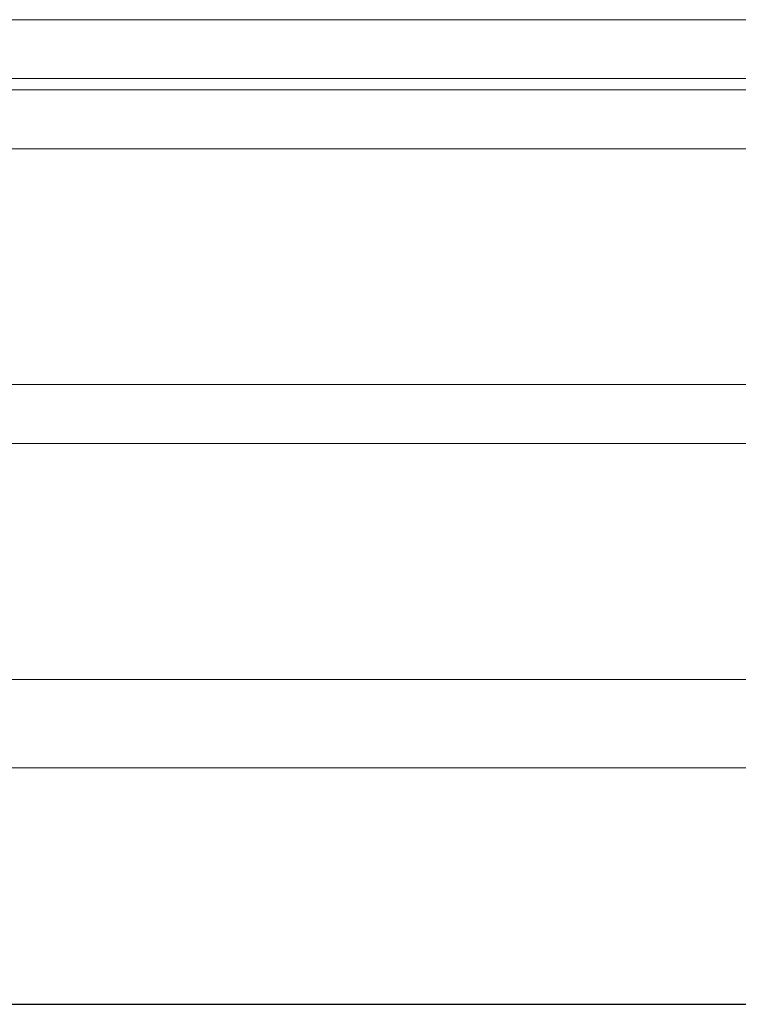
# Model space of a CAD drawing. Header units: inches. Extents: x 34737 to 291769, y 4926 to 74566.
# Tile 160 of 256: x 254692 to 254728, y 31083 to 31133. Entities that reach past the tile are written whole.
import ezdxf

# ---------------------------------------------------------------- set-up
doc = ezdxf.new("R2010")
doc.units = ezdxf.units.IN
doc.header["$LTSCALE"] = 300
doc.linetypes.add('ACAD_ISO02W100', pattern=[15, 12, -3])
doc.layers.add('!_A_03_ČIARKOVANÁ', color=41, linetype='ACAD_ISO02W100', lineweight=13)
doc.layers.add('_MB_szklo_0.15', color=142, linetype='Continuous', lineweight=15)

msp = doc.modelspace()

# ---------------------------------------------------------------- linework, layer by layer
at = {"layer": '!_A_03_ČIARKOVANÁ', "color": 7, "lineweight": -3}
msp.add_lwpolyline([(249296.379, 31082.775), (261523.629, 31082.775)], dxfattribs=at)
at = {"layer": '_MB_szklo_0.15'}
for points in [[(255344.379, 31129.875), (254655.879, 31129.875), (254655.879, 31132.875), (255344.379, 31132.875)], [(255344.379, 31129.305), (254655.879, 31129.305), (254655.879, 31129.875), (255344.379, 31129.875)], [(255344.379, 31126.305), (254655.879, 31126.305), (254655.879, 31129.305), (255344.379, 31129.305)], [(255344.379, 31111.305), (254655.879, 31111.305), (254655.879, 31114.305), (255344.379, 31114.305)], [(255344.379, 31094.805), (254655.879, 31094.805), (254655.879, 31099.305), (255344.379, 31099.305)]]:
    msp.add_lwpolyline(points, dxfattribs=at)

doc.saveas('drawing.dxf')
